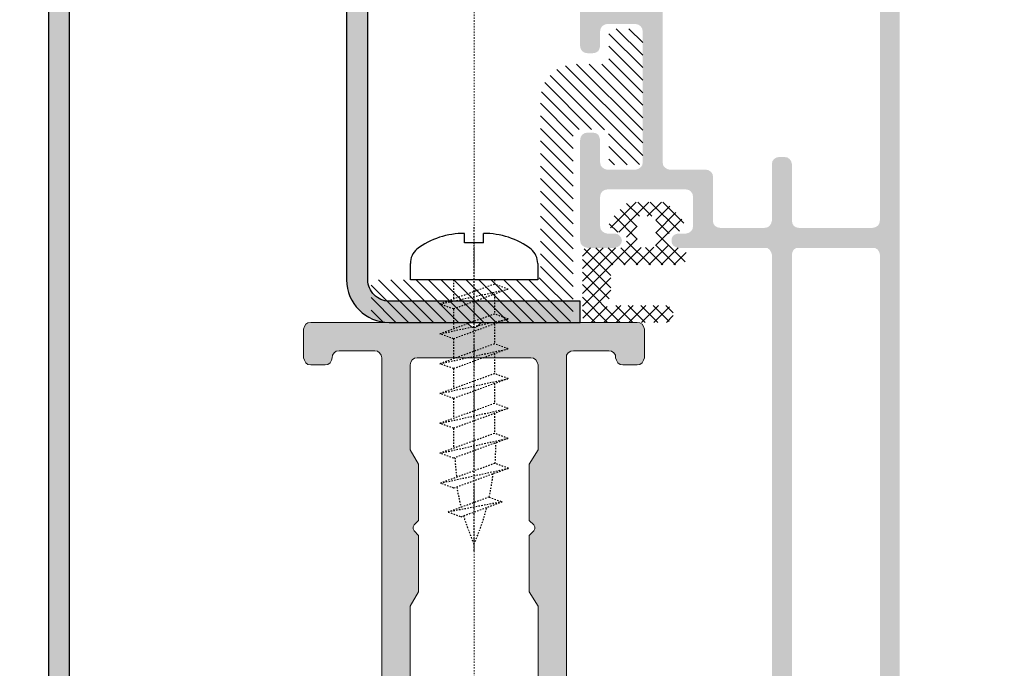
# Model space of a CAD drawing. Header units: millimetres. Extents: x -226731 to 126254, y -16359 to 60195.
# Tile 182 of 256: x -154154 to -154085, y 20892 to 20938. Entities that reach past the tile are written whole.
import ezdxf

# ---------------------------------------------------------------- set-up
doc = ezdxf.new("R2010")
doc.units = ezdxf.units.MM
doc.header["$LTSCALE"] = 0.1
doc.header["$MEASUREMENT"] = 0
doc.linetypes.add('CENTER', pattern=[2, 1.25, -0.25, 0.25, -0.25])
doc.linetypes.add('HIDDEN', pattern=[0.375, 0.25, -0.125])
for name, color, linetype, lineweight in [('01. Aluminium (Main Structure)', 6, 'Continuous', 5), ('0_CCE_ FF_SIDE WALL SPRINKLER', 6, 'Continuous', 0), ('2_Centerline', 1, 'CENTER', 15), ('3_Hatch', 8, 'Continuous', 0), ('SPRINKLER COVERAGE AREA', 1, 'Continuous', 9)]:
    doc.layers.add(name, color=color, linetype=linetype, lineweight=lineweight)
for name, color, linetype in [('CENTER LINE', 8, 'CENTER'), ('DRY WALL LINE', 1, 'Continuous'), ('FIRE FIGHTING SERVICES', 5, 'Continuous'), ('HARDWARES', 7, 'Continuous')]:
    doc.layers.add(name, color=color, linetype=linetype)
doc.layers.add('Glass in Section', color=7, linetype='Continuous', true_color=0x3affff)

# ---------------------------------------------------------------- blocks, each defined once
blk = doc.blocks.new('A$C23054C9A')
at = {"layer": '3_Hatch'}
h = blk.add_hatch(color=8, dxfattribs=at)
h.dxf.hatch_style = 1
h.paths.add_polyline_path([(10.36235835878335, 60.5273725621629), (10.36235835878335, 25.99274578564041), (10.32502586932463, 25.82786062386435), (10.21613944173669, 25.645346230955), (10.03258803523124, 25.53542278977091), (9.850073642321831, 25.51675654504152), (4.654635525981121, 25.51675654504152), (4.453454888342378, 25.53542278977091), (4.289606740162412, 25.645346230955), (4.197312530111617, 25.82786062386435), (4.16101705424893, 25.99274578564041), (4.16101705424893, 60.5273725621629), (4.197312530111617, 60.71092396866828), (4.289606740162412, 60.87477211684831), (4.453454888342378, 60.98469555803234), (4.654635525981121, 61.02202804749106), (9.850073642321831, 61.02202804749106), (10.03258803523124, 60.98469555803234), (10.21613944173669, 60.87477211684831), (10.32502586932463, 60.71092396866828)], flags=16)
h.paths.add_polyline_path([(4.16101705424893, 5.890237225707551), (4.106055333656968, 6.091417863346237), (3.996131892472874, 6.256303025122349), (3.84991297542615, 6.366226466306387), (3.648732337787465, 6.402521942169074), (3.246371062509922, 6.402521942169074), (3.063856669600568, 6.366226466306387), (2.898971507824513, 6.256303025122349), (2.789048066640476, 6.091417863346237), (2.752752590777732, 5.890237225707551), (2.752752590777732, 1.902919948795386), (2.69779087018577, 1.701739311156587), (2.587867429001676, 1.536854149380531), (2.441648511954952, 1.426930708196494), (2.240467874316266, 1.408264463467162), (-4.454491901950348, 1.408264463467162), (-4.637006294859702, 1.426930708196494), (-4.801891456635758, 1.536854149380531), (-4.911814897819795, 1.701739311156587), (-4.948110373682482, 1.902919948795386), (-4.948110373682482, 19.49896664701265), (-4.911814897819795, 19.70014728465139), (-4.801891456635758, 19.84636620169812), (-4.637006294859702, 19.95628964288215), (-4.454491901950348, 20.01125136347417), (-1.893068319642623, 20.01125136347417), (-1.710553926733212, 20.04754683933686), (-1.545668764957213, 20.15747028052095), (-1.435745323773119, 20.32235544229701), (-1.399449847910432, 20.50486983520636), (-1.399449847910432, 23.59620736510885), (-1.380783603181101, 23.7973880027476), (-1.271897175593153, 23.96227316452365), (-1.088345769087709, 24.07219660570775), (-0.88716513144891, 24.10849208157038), (2.240467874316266, 24.10849208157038), (2.441648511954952, 24.07219660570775), (2.587867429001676, 23.96227316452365), (2.69779087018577, 23.7973880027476), (2.752752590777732, 23.59620736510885), (2.752752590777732, 19.60889008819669), (2.789048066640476, 19.40770945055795), (2.898971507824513, 19.26149053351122), (3.063856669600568, 19.15156709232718), (3.246371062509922, 19.11527161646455), (3.648732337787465, 19.11527161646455), (3.84991297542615, 19.15156709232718), (3.996131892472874, 19.26149053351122), (4.106055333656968, 19.40770945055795), (4.16101705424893, 19.60889008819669), (4.16101705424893, 23.59620736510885), (4.197312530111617, 23.7973880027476), (4.289606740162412, 23.96227316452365), (4.453454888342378, 24.07219660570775), (4.654635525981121, 24.10849208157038), (9.850073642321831, 24.10849208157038), (10.03258803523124, 24.07219660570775), (10.21613944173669, 23.96227316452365), (10.32502586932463, 23.7973880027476), (10.36235835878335, 23.59620736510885), (10.36235835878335, 1.902919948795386), (10.32502586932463, 1.701739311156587), (10.21613944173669, 1.536854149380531), (10.03258803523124, 1.426930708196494), (9.850073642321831, 1.408264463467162), (4.654635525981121, 1.408264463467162), (4.453454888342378, 1.426930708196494), (4.289606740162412, 1.536854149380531), (4.197312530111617, 1.701739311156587), (4.16101705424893, 1.902919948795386)], flags=16)
h.paths.add_polyline_path([(-6.045270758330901, 4.536934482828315), (-6.35637483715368, 4.225830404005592), (-6.35637483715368, 1.902919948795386), (-6.3937073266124, 1.701739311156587), (-6.502593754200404, 1.536854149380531), (-6.667478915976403, 1.426930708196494), (-6.868659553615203, 1.408264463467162), (-9.246531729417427, 1.408264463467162), (-9.447712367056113, 1.426930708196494), (-9.593931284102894, 1.536854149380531), (-9.70385472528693, 1.701739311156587), (-9.75881644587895, 1.902919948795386), (-9.75881644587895, 2.506461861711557), (-9.795111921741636, 2.688976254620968), (-9.905035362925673, 2.853861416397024), (-10.06992052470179, 2.963784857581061), (-10.25243491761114, 3.000080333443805), (-10.45361555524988, 2.963784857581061), (-10.61850071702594, 2.853861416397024), (-10.72842415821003, 2.688976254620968), (-10.76471963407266, 2.506461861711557), (-10.76471963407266, 0.493618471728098), (-10.72842415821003, 0.3111040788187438), (-10.61850071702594, 0.1462189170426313), (-10.45361555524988, 0.03629547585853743), (-10.25243491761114, -4.035882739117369e-12), (10.25243491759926, -4.035882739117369e-12), (10.453615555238, -0.05496172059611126), (10.59983447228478, -0.1648851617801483), (10.70975791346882, -0.3111040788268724), (10.76471963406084, -0.512284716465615), (10.76471963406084, -1.518187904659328), (10.80101510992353, -1.700702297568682), (10.89227230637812, -1.865587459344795), (11.05715746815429, -1.975510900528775), (11.25833810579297, -1.99314013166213), (11.44085249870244, -1.975510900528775), (11.6057376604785, -1.865587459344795), (11.71566110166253, -1.700702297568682), (11.75195657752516, -1.518187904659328), (11.75195657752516, 61.91800779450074), (11.71566110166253, 62.11918843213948), (11.6057376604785, 62.28407359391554), (11.44085249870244, 62.39296002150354), (11.25833810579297, 62.41162626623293), (-1.746849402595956, 62.41162626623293), (-1.948030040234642, 62.39296002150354), (-2.094248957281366, 62.28407359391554), (-2.20417239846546, 62.11918843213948), (-2.259134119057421, 61.91800779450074), (-2.259134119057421, 61.5156465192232), (-2.20417239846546, 61.3507613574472), (-2.094248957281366, 61.16824696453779), (-1.948030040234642, 61.05832352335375), (-1.746849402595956, 61.02202804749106), (2.240467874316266, 61.02202804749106), (2.441648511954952, 60.98469555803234), (2.587867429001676, 60.87477211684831), (2.69779087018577, 60.71092396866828), (2.752752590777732, 60.5273725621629), (2.752752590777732, 25.99274578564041), (2.69779087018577, 25.82786062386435), (2.587867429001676, 25.645346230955), (2.441648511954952, 25.53542278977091), (2.240467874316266, 25.51675654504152), (-3.832283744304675, 25.51675654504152), (-3.997168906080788, 25.48046106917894), (-4.088426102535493, 25.42549934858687), (-4.179683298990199, 25.37053762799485), (-4.23464501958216, 25.29794667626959), (-4.289606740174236, 25.22431871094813), (-4.308272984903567, 25.13306151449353), (-4.325902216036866, 25.05943354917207), (-4.325902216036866, 24.96817635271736), (-4.308272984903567, 24.87691915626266), (-4.289606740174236, 24.78566195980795), (-4.23464501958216, 24.7120339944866), (-4.179683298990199, 24.63944304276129), (-4.088426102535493, 24.58448132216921), (-3.997168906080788, 24.54818584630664), (-3.88724546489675, 24.51085335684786), (-3.302369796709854, 24.51085335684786), (-3.101189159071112, 24.4558916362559), (-2.953933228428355, 24.34700520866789), (-2.84504680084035, 24.19974927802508), (-2.807714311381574, 23.99856864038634), (-2.807714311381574, 21.9141713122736), (-2.84504680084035, 21.71299067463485), (-2.953933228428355, 21.5481055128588), (-3.101189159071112, 21.43818207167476), (-3.302369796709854, 21.40188659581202), (-8.86283669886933, 21.40188659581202), (-9.045351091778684, 21.43818207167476), (-9.21023625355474, 21.5481055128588), (-9.320159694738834, 21.71299067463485), (-9.356455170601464, 21.9141713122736), (-9.356455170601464, 23.99856864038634), (-9.320159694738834, 24.19974927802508), (-9.21023625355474, 24.34700520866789), (-9.045351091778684, 24.4558916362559), (-8.86283669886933, 24.51085335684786), (-8.331885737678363, 24.51085335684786), (-8.130705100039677, 24.54818584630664), (-7.984486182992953, 24.65707227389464), (-7.874562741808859, 24.80432820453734), (-7.819601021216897, 25.00550884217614), (-7.874562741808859, 25.20668947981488), (-7.984486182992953, 25.35290839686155), (-8.130705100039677, 25.46283183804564), (-8.331885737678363, 25.51675654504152), (-10.25243491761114, 25.51675654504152), (-10.45361555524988, 25.46283183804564), (-10.61850071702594, 25.35290839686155), (-10.72842415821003, 25.20668947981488), (-10.76471963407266, 25.00550884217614), (-10.76471963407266, 17.9081877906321), (-10.72842415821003, 17.70700715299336), (-10.61850071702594, 17.54212199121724), (-10.45361555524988, 17.43219855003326), (-10.25243491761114, 17.39590307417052), (-9.868739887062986, 17.39590307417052), (-9.667559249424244, 17.43219855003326), (-9.48504485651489, 17.54212199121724), (-9.41141689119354, 17.70700715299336), (-9.356455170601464, 17.9081877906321), (-9.356455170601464, 19.49896664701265), (-9.320159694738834, 19.70014728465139), (-9.21023625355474, 19.84636620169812), (-9.045351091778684, 19.95628964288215), (-8.86283669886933, 20.01125136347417), (-6.868659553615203, 20.01125136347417), (-6.667478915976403, 19.95628964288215), (-6.502593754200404, 19.84636620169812), (-6.3937073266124, 19.70014728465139), (-6.35637483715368, 19.49896664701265), (-6.35637483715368, 10.24362030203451), (-6.3937073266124, 10.06110590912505), (-6.502593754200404, 9.896220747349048), (-6.667478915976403, 9.786297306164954), (-6.868659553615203, 9.731335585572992), (-8.86283669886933, 9.731335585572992), (-9.045351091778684, 9.786297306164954), (-9.21023625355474, 9.896220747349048), (-9.320159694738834, 10.06110590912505), (-9.356455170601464, 10.24362030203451), (-9.356455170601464, 11.30448521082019), (-9.41141689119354, 11.4869996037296), (-9.48504485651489, 11.65188476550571), (-9.667559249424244, 11.76180820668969), (-9.868739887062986, 11.79810368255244), (-10.25243491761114, 11.79810368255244), (-10.45361555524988, 11.76180820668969), (-10.61850071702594, 11.65188476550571), (-10.72842415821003, 11.4869996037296), (-10.76471963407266, 11.30448521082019), (-10.76471963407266, 6.987397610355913), (-10.74709040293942, 6.859844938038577), (-10.70975791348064, 6.768587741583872), (-10.65479619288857, 6.694959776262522), (-10.59983447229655, 6.639998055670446), (-10.54590976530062, 6.585036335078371), (-10.47228179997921, 6.548740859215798), (-10.39865383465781, 6.512445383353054), (-10.32606288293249, 6.493779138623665), (-10.25243491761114, 6.493779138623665), (-10.16117772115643, 6.493779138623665), (-10.08858676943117, 6.530074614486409), (-10.01495880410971, 6.567407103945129), (-9.941330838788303, 6.603702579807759), (-9.887406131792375, 6.676293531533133), (-9.8324444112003, 6.74992149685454), (-9.75881644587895, 6.987397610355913), (-9.75881644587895, 7.590939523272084), (-9.70385472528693, 7.792120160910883), (-9.593931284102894, 7.957005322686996), (-9.447712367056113, 8.066928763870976), (-9.246531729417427, 8.085595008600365), (-6.868659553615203, 8.085595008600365), (-6.667478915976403, 8.066928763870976), (-6.502593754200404, 7.957005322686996), (-6.3937073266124, 7.792120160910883), (-6.35637483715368, 7.590939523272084), (-6.35637483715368, 5.268029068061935), (-6.045270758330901, 4.956924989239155), (-5.954013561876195, 4.829372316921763), (-5.954013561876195, 4.664487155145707)])
blk = doc.blocks.new('A$C768C5112')
at = {"layer": '3_Hatch'}
h = blk.add_hatch(color=8, dxfattribs=at)
h.dxf.hatch_style = 1
h.paths.add_polyline_path([(-4.223506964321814, -41.98522546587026), (-3.912497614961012, -41.67421611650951), (-3.912497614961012, -37.70677351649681), (-4.498231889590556, -36.68251605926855), (-4.498231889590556, -2.487038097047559), (-4.461947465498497, -2.304579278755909), (-4.352057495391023, -2.139744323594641), (-4.205883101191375, -2.029854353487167), (-4.004763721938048, -1.993569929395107), (4.004763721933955, -1.993569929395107), (4.188259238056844, -2.029854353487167), (4.35205749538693, -2.139744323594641), (4.461947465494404, -2.304579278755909), (4.516892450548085, -2.487038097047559), (4.516892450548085, -36.68251605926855), (3.894873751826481, -37.70677351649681), (3.894873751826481, -41.67421611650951), (4.205883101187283, -41.98522546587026), (4.297112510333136, -42.13139986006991), (4.297112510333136, -42.27757425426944), (4.205883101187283, -42.42374864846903), (3.894873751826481, -42.71713413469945), (3.894873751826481, -46.6845767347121), (4.516892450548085, -47.70883419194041), (4.516892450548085, -53.70716784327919), (4.461947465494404, -53.8896266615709), (4.35205749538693, -54.05446161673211), (4.188259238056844, -54.16435158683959), (4.004763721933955, -54.2006360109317), (-4.004763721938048, -54.2006360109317), (-4.205883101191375, -54.16435158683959), (-4.352057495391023, -54.05446161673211), (-4.461947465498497, -53.8896266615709), (-4.498231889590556, -53.70716784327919), (-4.498231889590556, -47.70883419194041), (-3.912497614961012, -46.6845767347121), (-3.912497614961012, -42.71713413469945), (-4.223506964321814, -42.42374864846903), (-4.278451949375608, -42.27757425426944), (-4.278451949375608, -42.13139986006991)], flags=16)
h.paths.add_polyline_path([(10.03938179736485, -54.01714049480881), (9.984436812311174, -54.2006360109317), (9.965776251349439, -54.38309482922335), (9.856922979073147, -54.54792978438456), (9.692088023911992, -54.65781975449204), (9.509629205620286, -54.69410417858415), (7.003930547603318, -54.69410417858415), (6.821471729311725, -54.65781975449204), (6.637976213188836, -54.54792978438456), (6.528086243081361, -54.38309482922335), (6.510462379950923, -54.2006360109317), (6.510462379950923, -2.487038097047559), (6.528086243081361, -2.304579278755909), (6.637976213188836, -2.139744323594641), (6.821471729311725, -2.029854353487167), (7.003930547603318, -1.993569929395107), (11.88677733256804, -1.993569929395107), (12.17912612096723, -1.682560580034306), (12.32530051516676, -1.591331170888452), (12.47147490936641, -1.591331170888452), (12.59898874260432, -1.682560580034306), (12.92865865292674, -1.993569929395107), (27.50255676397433, -1.993569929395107), (27.68605228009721, -2.029854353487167), (27.86851109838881, -2.139744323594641), (27.95974050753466, -2.304579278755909), (27.99602493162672, -2.487038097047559), (27.99602493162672, -6.985269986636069), (27.95974050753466, -7.186389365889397), (27.86851109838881, -7.351224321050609), (27.68605228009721, -7.461114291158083), (27.50255676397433, -7.497398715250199), (18.81710233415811, -7.497398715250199), (18.61598295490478, -7.533683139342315), (18.45114799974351, -7.64357310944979), (18.34125802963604, -7.808408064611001), (18.30497360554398, -8.009527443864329), (18.30497360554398, -13.47707180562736), (18.34125802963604, -13.67819118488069), (18.45114799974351, -13.86065000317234), (18.61598295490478, -13.95291611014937), (18.81710233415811, -13.98920053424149), (21.79760859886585, -13.98920053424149), (21.99872797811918, -13.95291611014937), (22.16356293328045, -13.86065000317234), (22.27241620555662, -13.67819118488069), (22.29107676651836, -13.47707180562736), (22.29107676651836, -13.00122750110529), (22.27241620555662, -12.80010812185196), (22.16356293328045, -12.65393372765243), (21.99872797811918, -12.5440437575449), (21.79760859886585, -12.49013547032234), (20.80963556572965, -12.49013547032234), (20.60851618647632, -12.4528143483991), (20.46234179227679, -12.34292437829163), (20.35245182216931, -12.19674998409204), (20.29750683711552, -11.99563060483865), (20.29750683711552, -10.00309737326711), (20.35245182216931, -9.801977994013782), (20.46234179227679, -9.655803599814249), (20.60851618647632, -9.545913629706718), (20.80963556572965, -9.49096864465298), (23.64396743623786, -9.49096864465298), (23.93735292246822, -9.179959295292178), (24.08352731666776, -9.106353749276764), (24.2297017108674, -9.106353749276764), (24.35721554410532, -9.179959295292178), (24.68688545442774, -9.49096864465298), (27.50255676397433, -9.49096864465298), (27.68605228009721, -9.545913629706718), (27.86851109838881, -9.655803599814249), (27.95974050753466, -9.801977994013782), (27.99602493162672, -10.00309737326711), (27.99602493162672, -11.99563060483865), (27.95974050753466, -12.19674998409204), (27.86851109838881, -12.34292437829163), (27.68605228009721, -12.4528143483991), (27.50255676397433, -12.49013547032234), (26.51562042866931, -12.49013547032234), (26.31450104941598, -12.5440437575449), (26.16832665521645, -12.65393372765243), (26.05843668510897, -12.80010812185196), (26.00349170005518, -13.00122750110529), (26.00349170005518, -13.47707180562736), (26.05843668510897, -13.67819118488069), (26.16832665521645, -13.86065000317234), (26.31450104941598, -13.95291611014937), (26.51562042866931, -13.98920053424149), (29.51375055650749, -13.98920053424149), (29.69724607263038, -13.95291611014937), (29.86208102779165, -13.86065000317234), (29.97093430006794, -13.67819118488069), (29.98959486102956, -13.47707180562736), (29.97093430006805, 81.00442663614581), (29.86208102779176, 81.1879221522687), (29.77966355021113, 81.24286713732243), (29.69724607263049, 81.29781212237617), (29.60549831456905, 81.3066240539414), (29.5137505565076, 81.31543598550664), (-29.51375055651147, 81.31543598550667), (-29.7148699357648, 81.2978121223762), (-29.86104432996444, 81.18792215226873), (-29.97093430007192, 81.00442663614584), (-30.00721872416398, 80.84062837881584), (-30.00721872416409, -13.47707180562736), (-29.97093430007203, -13.67819118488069), (-29.86104432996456, -13.86065000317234), (-29.71486993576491, -13.95291611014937), (-29.51375055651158, -13.98920053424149), (-26.4959231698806, -13.98920053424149), (-26.31346435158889, -13.95291611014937), (-26.14862939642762, -13.86065000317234), (-26.03873942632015, -13.67819118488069), (-26.00245500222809, -13.47707180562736), (-26.00245500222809, -13.00122750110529), (-26.03873942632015, -12.80010812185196), (-26.14862939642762, -12.65393372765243), (-26.31346435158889, -12.5440437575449), (-26.4959231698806, -12.49013547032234), (-27.52018062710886, -12.49013547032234), (-27.68501558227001, -12.4528143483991), (-27.86747440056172, -12.34292437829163), (-27.97736437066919, -12.19674998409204), (-28.01364879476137, -11.99563060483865), (-28.01364879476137, -10.00309737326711), (-27.97736437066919, -9.801977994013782), (-27.86747440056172, -9.655803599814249), (-27.68501558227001, -9.545913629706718), (-27.52018062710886, -9.49096864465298), (-24.68584875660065, -9.49096864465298), (-24.37483940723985, -9.179959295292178), (-24.24732557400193, -9.106353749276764), (-24.06383005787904, -9.106353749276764), (-23.93631622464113, -9.179959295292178), (-23.62530687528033, -9.49096864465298), (-20.80963556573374, -9.49096864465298), (-20.60851618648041, -9.545913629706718), (-20.44368123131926, -9.655803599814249), (-20.33379126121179, -9.801977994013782), (-20.29750683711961, -10.00309737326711), (-20.29750683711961, -11.99563060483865), (-20.33379126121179, -12.19674998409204), (-20.44368123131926, -12.34292437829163), (-20.60851618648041, -12.4528143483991), (-20.80963556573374, -12.49013547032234), (-21.81523246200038, -12.49013547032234), (-22.01635184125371, -12.5440437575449), (-22.16252623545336, -12.65393372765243), (-22.27241620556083, -12.80010812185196), (-22.30870062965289, -13.00122750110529), (-22.30870062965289, -13.47707180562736), (-22.27241620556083, -13.67819118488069), (-22.16252623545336, -13.86065000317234), (-22.01635184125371, -13.95291611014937), (-21.81523246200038, -13.98920053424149), (-18.79740507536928, -13.98920053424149), (-18.61494625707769, -13.95291611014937), (-18.45011130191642, -13.86065000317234), (-18.34125802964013, -13.67819118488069), (-18.30393690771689, -13.47707180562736), (-18.30393690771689, -8.009527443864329), (-18.34125802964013, -7.808408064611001), (-18.45011130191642, -7.64357310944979), (-18.61494625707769, -7.533683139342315), (-18.79740507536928, -7.497398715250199), (-27.52018062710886, -7.497398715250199), (-27.68501558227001, -7.461114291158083), (-27.86747440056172, -7.351224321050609), (-27.97736437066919, -7.186389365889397), (-28.01364879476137, -6.985269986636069), (-28.01364879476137, -2.487038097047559), (-27.97736437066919, -2.304579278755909), (-27.86747440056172, -2.139744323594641), (-27.68501558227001, -2.029854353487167), (-27.52018062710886, -1.993569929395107), (-12.92762195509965, -1.993569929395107), (-12.61764930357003, -1.682560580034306), (-12.48909877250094, -1.591331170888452), (-12.3429243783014, -1.591331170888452), (-12.17808942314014, -1.682560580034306), (-11.86708007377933, -1.993569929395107), (-7.002893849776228, -1.993569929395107), (-6.801774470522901, -2.029854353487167), (-6.655600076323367, -2.139744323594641), (-6.545710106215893, -2.304579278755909), (-6.509425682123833, -2.487038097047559), (-6.509425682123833, -54.2006360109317), (-6.545710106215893, -54.38309482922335), (-6.655600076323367, -54.54792978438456), (-6.801774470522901, -54.65781975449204), (-7.002893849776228, -54.69410417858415), (-9.508592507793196, -54.69410417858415), (-9.709711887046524, -54.65781975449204), (-9.855886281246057, -54.54792978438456), (-9.965776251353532, -54.38309482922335), (-10.0020606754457, -54.2006360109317), (-10.03834509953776, -54.01714049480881), (-10.14823506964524, -53.83468167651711), (-10.31307002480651, -53.72479170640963), (-10.4955288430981, -53.70716784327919), (-11.50216243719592, -53.70716784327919), (-11.70328181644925, -53.72479170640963), (-11.8494562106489, -53.83468167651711), (-11.95934618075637, -54.01714049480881), (-12.01325446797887, -54.2006360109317), (-12.01325446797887, -56.21182980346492), (-11.95934618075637, -56.39532531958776), (-11.8494562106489, -56.55912357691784), (-11.70328181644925, -56.66901354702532), (-11.50216243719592, -56.68767410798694), (-0.5297525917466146, -56.68767410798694), (-0.201119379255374, -56.39532531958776), (-0.07256884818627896, -56.3217197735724), (0.07360554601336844, -56.3217197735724), (0.2197799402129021, -56.39532531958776), (0.5121287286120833, -56.68767410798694), (11.50216243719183, -56.68767410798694), (11.68565795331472, -56.66901354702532), (11.8494562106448, -56.55912357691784), (11.95934618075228, -56.39532531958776), (12.01429116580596, -56.21182980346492), (12.01429116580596, -54.2006360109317), (11.95934618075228, -54.01714049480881), (11.8494562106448, -53.83468167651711), (11.68565795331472, -53.72479170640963), (11.50216243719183, -53.70716784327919), (10.4965655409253, -53.70716784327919), (10.29544616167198, -53.72479170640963), (10.14927176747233, -53.83468167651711)])
h.paths.add_polyline_path([(27.99602493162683, 77.82280099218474), (27.95974050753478, 78.0062965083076), (27.86851109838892, 78.1887553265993), (27.68605228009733, 78.29864529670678), (27.50255676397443, 78.33492972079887), (-27.52018062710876, 78.3349297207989), (-27.6850155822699, 78.29864529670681), (-27.8674744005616, 78.18875532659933), (-27.97736437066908, 78.00629650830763), (-28.01364879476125, 77.82280099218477), (-28.01364879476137, 0.5121287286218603), (-27.97736437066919, 0.3110093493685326), (-27.86747440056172, 0.1648349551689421), (-27.68501558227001, 0.05494498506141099), (-27.52018062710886, 7.73070496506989e-12), (27.50255676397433, 7.73070496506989e-12), (27.68605228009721, 0.05494498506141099), (27.86851109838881, 0.1648349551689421), (27.95974050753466, 0.3110093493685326), (27.99602493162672, 0.5121287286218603)], flags=16)
at = {"layer": '01. Aluminium (Main Structure)', "color": 8, "linetype": 'ByBlock'}
for p, q in [((-6.509425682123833, -2.487038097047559), (-6.509425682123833, -54.2006360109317)), ((-4.498231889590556, -36.68251605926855), (-4.498231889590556, -2.487038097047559)), ((4.516892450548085, -2.487038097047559), (4.516892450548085, -36.68251605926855)), ((6.510462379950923, -54.2006360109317), (6.510462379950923, -2.487038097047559)), ((-3.912497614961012, -37.70677351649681), (-4.498231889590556, -36.68251605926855)), ((4.516892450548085, -36.68251605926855), (3.894873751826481, -37.70677351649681)), ((-3.912497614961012, -41.67421611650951), (-3.912497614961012, -37.70677351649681)), ((3.894873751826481, -37.70677351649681), (3.894873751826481, -41.67421611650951)), ((-4.278451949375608, -42.13139986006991), (-4.223506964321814, -41.98522546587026)), ((-4.278451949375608, -42.27757425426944), (-4.278451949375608, -42.13139986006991)), ((-4.223506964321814, -42.42374864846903), (-4.278451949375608, -42.27757425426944)), ((-4.223506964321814, -41.98522546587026), (-3.912497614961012, -41.67421611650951)), ((3.894873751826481, -41.67421611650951), (4.205883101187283, -41.98522546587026)), ((4.205883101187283, -41.98522546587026), (4.297112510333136, -42.13139986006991)), ((4.297112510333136, -42.27757425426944), (4.205883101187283, -42.42374864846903)), ((4.297112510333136, -42.13139986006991), (4.297112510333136, -42.27757425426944)), ((-3.912497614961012, -42.71713413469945), (-4.223506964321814, -42.42374864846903)), ((-3.912497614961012, -46.6845767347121), (-3.912497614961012, -42.71713413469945)), ((4.205883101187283, -42.42374864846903), (3.894873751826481, -42.71713413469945)), ((3.894873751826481, -42.71713413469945), (3.894873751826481, -46.6845767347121)), ((-4.498231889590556, -47.70883419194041), (-3.912497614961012, -46.6845767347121)), ((3.894873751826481, -46.6845767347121), (4.516892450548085, -47.70883419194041)), ((-4.498231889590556, -53.70716784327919), (-4.498231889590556, -47.70883419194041)), ((4.516892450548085, -47.70883419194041), (4.516892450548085, -53.70716784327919)), ((-12.01325446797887, -54.2006360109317), (-11.95934618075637, -54.01714049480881)), ((-11.95934618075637, -54.01714049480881), (-11.8494562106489, -53.83468167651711)), ((-11.8494562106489, -53.83468167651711), (-11.70328181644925, -53.72479170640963)), ((-11.70328181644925, -53.72479170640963), (-11.50216243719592, -53.70716784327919)), ((-11.50216243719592, -53.70716784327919), (-10.4955288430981, -53.70716784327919)), ((-10.4955288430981, -53.70716784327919), (-10.31307002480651, -53.72479170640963)), ((-10.31307002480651, -53.72479170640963), (-10.14823506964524, -53.83468167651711)), ((-10.14823506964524, -53.83468167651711), (-10.03834509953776, -54.01714049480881)), ((-10.03834509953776, -54.01714049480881), (-10.0020606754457, -54.2006360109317)), ((-4.461947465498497, -53.8896266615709), (-4.498231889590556, -53.70716784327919)), ((-4.352057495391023, -54.05446161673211), (-4.461947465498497, -53.8896266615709)), ((-4.205883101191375, -54.16435158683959), (-4.352057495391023, -54.05446161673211)), ((4.35205749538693, -54.05446161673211), (4.188259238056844, -54.16435158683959)), ((4.461947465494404, -53.8896266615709), (4.35205749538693, -54.05446161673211)), ((4.516892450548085, -53.70716784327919), (4.461947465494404, -53.8896266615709)), ((9.984436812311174, -54.2006360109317), (10.03938179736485, -54.01714049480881)), ((10.03938179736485, -54.01714049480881), (10.14927176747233, -53.83468167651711)), ((10.14927176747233, -53.83468167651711), (10.29544616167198, -53.72479170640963)), ((10.29544616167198, -53.72479170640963), (10.4965655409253, -53.70716784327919)), ((10.4965655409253, -53.70716784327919), (11.50216243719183, -53.70716784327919)), ((11.50216243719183, -53.70716784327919), (11.68565795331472, -53.72479170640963)), ((11.68565795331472, -53.72479170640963), (11.8494562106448, -53.83468167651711)), ((11.8494562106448, -53.83468167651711), (11.95934618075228, -54.01714049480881)), ((11.95934618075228, -54.01714049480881), (12.01429116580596, -54.2006360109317)), ((-12.01325446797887, -56.21182980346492), (-12.01325446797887, -54.2006360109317)), ((-9.965776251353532, -54.38309482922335), (-10.0020606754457, -54.2006360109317)), ((-9.855886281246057, -54.54792978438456), (-9.965776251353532, -54.38309482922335)), ((-9.709711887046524, -54.65781975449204), (-9.855886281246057, -54.54792978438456)), ((-9.508592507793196, -54.69410417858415), (-9.709711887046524, -54.65781975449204)), ((-7.002893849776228, -54.69410417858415), (-9.508592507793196, -54.69410417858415)), ((-6.801774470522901, -54.65781975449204), (-7.002893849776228, -54.69410417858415)), ((-6.655600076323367, -54.54792978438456), (-6.801774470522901, -54.65781975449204)), ((-6.545710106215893, -54.38309482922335), (-6.655600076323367, -54.54792978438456)), ((-6.509425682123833, -54.2006360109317), (-6.545710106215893, -54.38309482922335)), ((-4.004763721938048, -54.2006360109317), (-4.205883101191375, -54.16435158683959)), ((4.004763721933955, -54.2006360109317), (-4.004763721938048, -54.2006360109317)), ((4.188259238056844, -54.16435158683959), (4.004763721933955, -54.2006360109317)), ((6.528086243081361, -54.38309482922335), (6.510462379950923, -54.2006360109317)), ((6.637976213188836, -54.54792978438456), (6.528086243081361, -54.38309482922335)), ((6.821471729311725, -54.65781975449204), (6.637976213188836, -54.54792978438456)), ((7.003930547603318, -54.69410417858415), (6.821471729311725, -54.65781975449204)), ((9.509629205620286, -54.69410417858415), (7.003930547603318, -54.69410417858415)), ((9.692088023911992, -54.65781975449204), (9.509629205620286, -54.69410417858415)), ((9.856922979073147, -54.54792978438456), (9.692088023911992, -54.65781975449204)), ((9.965776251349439, -54.38309482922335), (9.856922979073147, -54.54792978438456)), ((9.984436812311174, -54.2006360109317), (9.965776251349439, -54.38309482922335)), ((12.01429116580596, -54.2006360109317), (12.01429116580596, -56.21182980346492)), ((-11.95934618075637, -56.39532531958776), (-12.01325446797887, -56.21182980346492)), ((12.01429116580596, -56.21182980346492), (11.95934618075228, -56.39532531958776)), ((-11.8494562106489, -56.55912357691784), (-11.95934618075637, -56.39532531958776)), ((-11.70328181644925, -56.66901354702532), (-11.8494562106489, -56.55912357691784)), ((-11.50216243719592, -56.68767410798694), (-11.70328181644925, -56.66901354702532)), ((-11.50216243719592, -56.68767410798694), (-0.5297525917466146, -56.68767410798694)), ((-0.5297525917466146, -56.68767410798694), (-0.201119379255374, -56.39532531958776)), ((-0.201119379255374, -56.39532531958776), (-0.07256884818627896, -56.3217197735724)), ((-0.07256884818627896, -56.3217197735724), (0.07360554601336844, -56.3217197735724)), ((0.07360554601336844, -56.3217197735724), (0.2197799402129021, -56.39532531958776)), ((0.2197799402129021, -56.39532531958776), (0.5121287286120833, -56.68767410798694)), ((0.5121287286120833, -56.68767410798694), (11.50216243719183, -56.68767410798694)), ((11.68565795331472, -56.66901354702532), (11.50216243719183, -56.68767410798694)), ((11.8494562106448, -56.55912357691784), (11.68565795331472, -56.66901354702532)), ((11.95934618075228, -56.39532531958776), (11.8494562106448, -56.55912357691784))]:
    blk.add_line(p, q, dxfattribs=at)
blk = doc.blocks.new('A$C096C0FB7')
at = {"layer": '3_Hatch'}
h = blk.add_hatch(dxfattribs=at)
h.set_pattern_fill('ANSI31', color=8, scale=5)
h.set_pattern_definition([(45, (-26191.75418318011, -15010.31870583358), (-0.4419417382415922, 0.4419417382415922), [])])
h.paths.add_polyline_path([(9.477403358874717, -15.45374932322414), (9.495029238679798, -15.59994044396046), (9.495029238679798, -17.31898213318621), (9.513691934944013, -17.46517325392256), (9.60493178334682, -17.57507579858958), (9.733497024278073, -17.66631564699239), (9.897314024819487, -17.70364103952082), (11.48882728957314, -17.70364103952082), (11.65368110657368, -17.66631564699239), (11.7812095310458, -17.57507579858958), (11.87244937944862, -17.46517325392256), (11.89111207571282, -17.31898213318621), (11.89111207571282, -8.486342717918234), (11.87244937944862, -8.339114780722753), (11.7812095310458, -8.211586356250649), (11.65368110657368, -8.120346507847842), (11.48882728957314, -8.101683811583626), (9.897314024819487, -8.101683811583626), (9.733497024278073, -8.120346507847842), (9.60493178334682, -8.211586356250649), (9.513691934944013, -8.339114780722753), (9.495029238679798, -8.486342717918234), (9.495029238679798, -10.20538440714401), (9.477403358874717, -10.35157552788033), (9.385126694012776, -10.49776664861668), (9.257598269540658, -10.57034380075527), (9.111407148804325, -10.6076691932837), (7.392365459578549, -10.6076691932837), (7.246174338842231, -10.57034380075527), (7.099983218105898, -10.49776664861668), (7.026369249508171, -10.35157552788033), (6.990080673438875, -10.20538440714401), (6.990080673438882, 2.614851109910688), (6.971417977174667, 2.761042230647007), (6.880178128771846, 2.889607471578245), (6.751612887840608, 2.980847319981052), (6.605421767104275, 2.999510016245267), (-6.873192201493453, 2.999510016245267), (-7.019383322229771, 2.980847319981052), (-7.146911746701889, 2.889607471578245), (-7.22052571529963, 2.761042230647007), (-7.256814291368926, 2.614851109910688), (-7.256814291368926, 0.4209474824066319), (-7.22052571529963, 0.2560936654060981), (-7.146911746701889, 0.1275284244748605), (-7.019383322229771, 0.03628857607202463), (-6.873192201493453, 2.700062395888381e-12), (4.301615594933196, 2.700062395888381e-12), (4.447806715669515, -0.01866269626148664), (4.575335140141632, -0.1099025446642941), (4.667611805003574, -0.237430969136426), (4.685237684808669, -0.4022847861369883), (4.685237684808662, -12.71033297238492), (4.703900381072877, -12.83889821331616), (4.721526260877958, -13.09499187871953), (4.77647753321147, -13.33242284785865), (4.850091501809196, -13.56985381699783), (4.941331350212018, -13.78965890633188), (5.05123389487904, -14.00946399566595), (5.197425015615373, -14.19194369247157), (5.343616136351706, -14.39308608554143), (5.50846995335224, -14.55793990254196), (5.690949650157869, -14.70413102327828), (5.892092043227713, -14.8503221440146), (6.111897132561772, -14.96022468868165), (6.331702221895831, -15.05146453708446), (6.569133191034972, -15.12404168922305), (6.806564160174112, -15.17899296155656), (7.062657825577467, -15.19765565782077), (7.191223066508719, -15.19765565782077), (9.111407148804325, -15.19765565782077), (9.257598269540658, -15.23394423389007), (9.385126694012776, -15.3075582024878)])
blk = doc.blocks.new('*U432')
at = {"layer": 'CENTER LINE', "color": 8, "linetype": 'CENTER'}
blk.add_line((0, -19.12470507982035), (0, 3.774010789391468), dxfattribs=at)
at = {"layer": 'HARDWARES', "color": 8, "linetype": 'Continuous'}
for p, q in [((-0.6609298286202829, 2.613080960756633), (-0.6609298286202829, 3.274010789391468)), ((0.6609298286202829, 2.613080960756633), (0.6609298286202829, 3.274010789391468)), ((0.6609298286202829, 2.613080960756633), (-0.6609298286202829, 2.613080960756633)), ((-4.488571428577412, 0), (-4.488571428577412, 1.150185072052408)), ((4.488571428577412, 1.150184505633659), (4.488571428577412, 0)), ((4.488571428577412, 0), (-4.488571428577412, 0))]:
    blk.add_line(p, q, dxfattribs=at)
at = {"layer": 'HARDWARES', "color": 8}
for p, q in [((4.488571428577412, 0.817582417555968), (4.488571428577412, 0)), ((4.488571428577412, 0), (-4.488571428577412, 0))]:
    blk.add_line(p, q, dxfattribs=at)
at = {"layer": 'HARDWARES', "color": 8, "linetype": 'HIDDEN'}
for p, q in [((1.440000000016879, 0), (1.440000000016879, -0.3061200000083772)), ((1.440000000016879, -1.004879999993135), (1.440000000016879, -2.408519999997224)), ((-1.440000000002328, -2.053199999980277), (-1.440000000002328, -3.456749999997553)), ((1.440000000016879, -3.107279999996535), (1.440000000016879, -4.510920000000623)), ((-1.440000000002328, -4.155599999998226), (-1.440000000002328, -5.559150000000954)), ((1.440000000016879, -5.209680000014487), (1.440000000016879, -6.613320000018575)), ((-1.440000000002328, -6.258000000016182), (-1.440000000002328, -7.661550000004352)), ((1.440000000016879, -7.312080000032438), (1.440000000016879, -8.715720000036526)), ((-1.440000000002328, -8.360400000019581), (-1.440000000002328, -9.763950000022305)), ((1.440000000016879, -9.414480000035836), (1.440000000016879, -10.81812000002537)), ((-1.440000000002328, -10.46280000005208), (-1.440000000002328, -11.8663500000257)), ((1.076159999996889, -15.31407514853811), (-1.811639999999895, -16.36515514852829)), ((1.986480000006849, -15.64551514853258), (-1.811639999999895, -16.36515514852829)), ((-0.9011999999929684, -16.69647514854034), (1.986480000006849, -15.64551514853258)), ((1.076159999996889, -15.31407514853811), (1.986480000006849, -15.64551514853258)), ((-1.811639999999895, -16.36515514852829), (-0.9011999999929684, -16.69647514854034))]:
    blk.add_line(p, q, dxfattribs=at)
for points in [[(-1.440000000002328, 1.45519e-11), (-1.440000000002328, -1.354349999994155)], [(2.400000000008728, -0.655559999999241), (1.440000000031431, -0.3061199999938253), (-2.399999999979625, -1.703759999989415), (2.400000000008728, -0.655559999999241), (-1.440000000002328, -2.053200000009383), (-2.399999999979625, -1.703759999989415)], [(2.400000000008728, -2.757960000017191), (1.440000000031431, -2.408519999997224), (-2.399999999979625, -3.806160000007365), (2.400000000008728, -2.757960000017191), (-1.440000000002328, -4.155599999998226), (-2.399999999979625, -3.806160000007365)], [(2.400000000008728, -4.860360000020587), (1.440000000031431, -4.510920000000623), (-2.399999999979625, -5.908560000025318), (2.400000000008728, -4.860360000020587), (-1.440000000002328, -6.258000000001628), (-2.399999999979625, -5.908560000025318)], [(2.400000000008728, -6.962760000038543), (1.440000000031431, -6.613320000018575), (-2.399999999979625, -8.010960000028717), (2.400000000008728, -6.962760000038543), (-1.440000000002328, -8.360400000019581), (-2.399999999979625, -8.010960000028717)], [(2.400000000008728, -9.06516000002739), (1.440000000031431, -8.715720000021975), (-2.399999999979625, -10.11336000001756), (2.400000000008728, -9.06516000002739), (-1.440000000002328, -10.46280000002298), (-2.399999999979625, -10.11336000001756)], [(2.400000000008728, -11.17120999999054), (1.440000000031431, -10.82176999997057), (-2.399999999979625, -12.21940999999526), (2.400000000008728, -11.17120999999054), (-1.440000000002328, -12.56885000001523), (-2.399999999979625, -12.21940999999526)], [(2.428054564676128, -13.28330415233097), (1.468054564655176, -12.93386415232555), (-2.371945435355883, -14.33150415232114), (2.428054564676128, -13.28330415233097), (-1.411945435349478, -14.68094415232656), (-2.371945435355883, -14.33150415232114)]]:
    blk.add_lwpolyline(points, dxfattribs=at)
at = {"layer": 'HARDWARES', "color": 8, "linetype": 'Continuous'}
for centre, radius, start, end in [((-0.7055913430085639, -2.297439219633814), 5.571559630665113, 89.54071651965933, 126.6337815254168), ((0.7055912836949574, -2.297439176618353), 5.571559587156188, 53.36621261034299, 90.45928287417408), ((-3.117142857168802, 1.150185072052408), 1.37142857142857, 131.7376037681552, 180), ((3.117142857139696, 1.150184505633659), 1.37142857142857, 0, 48.2623911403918)]:
    blk.add_arc(centre, radius, start, end, dxfattribs=at)
at = {"layer": 'HARDWARES', "color": 8, "linetype": 'HIDDEN'}
for centre, radius, start, end in [((-15.26299043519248, -11.79904749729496), 16.79315957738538, 356.0960692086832, 1.058428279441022), ((15.43309956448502, -11.79904749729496), 16.79315957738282, 182.5080075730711, 187.2926171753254), ((-15.34804499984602, -11.81309849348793), 16.79315957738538, 347.9668111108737, 353.6815361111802), ((15.34804499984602, -11.81309849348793), 16.79315957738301, 189.5794861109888, 194.562172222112), ((15.34804499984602, -11.81309849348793), 16.79315957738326, 196.6931290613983, 203.9434805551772), ((-15.34804499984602, -11.81309849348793), 16.79315957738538, 336.0565194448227, 345.4243000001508)]:
    blk.add_arc(centre, radius, start, end, dxfattribs=at)
blk = doc.blocks.new('*U435')
at = {"layer": '3_Hatch'}
h = blk.add_hatch(color=8, dxfattribs=at)
h.dxf.hatch_style = 1
edge = h.paths.add_edge_path()
edge.add_line((28.50721872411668, 105.4719347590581), (28.50721872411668, 2.999999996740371))
edge.add_arc((27.00721872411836, 2.999999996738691), 1.49999999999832, 269.99999999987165, 360, ccw=False)
edge.add_line((27.00721872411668, 1.499999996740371), (10.48276726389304, 1.499999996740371))
edge.add_arc((10.48276726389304, 2.999999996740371), 1.5, 180, 270, ccw=False)
edge.add_line((8.982767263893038, 2.999999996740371), (8.982767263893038, 59.77346118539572))
edge.add_arc((5.982767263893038, 59.77346118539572), 3, 0, 90)
edge.add_line((5.982767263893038, 62.77346118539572), (-7.482767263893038, 62.77346118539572))
edge.add_line((-7.482767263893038, 62.77346118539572), (-7.482767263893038, 61.27346118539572))
edge.add_line((-7.482767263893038, 61.27346118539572), (5.982767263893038, 61.27346118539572))
edge.add_arc((5.982767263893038, 59.77346118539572), 1.5, 0, 90, ccw=False)
edge.add_line((7.482767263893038, 59.77346118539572), (7.482767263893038, 2.999999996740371))
edge.add_arc((10.48276726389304, 2.999999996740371), 3, 180, 270)
edge.add_line((10.48276726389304, -3.259629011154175e-09), (27.00721872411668, -3.259629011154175e-09))
edge.add_arc((27.00721872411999, 2.99999999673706), 2.999999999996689, 269.9999999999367, 360.0000000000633)
edge.add_line((30.00721872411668, 2.999999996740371), (30.00721872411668, 105.4719347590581))
edge.add_line((30.00721872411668, 105.4719347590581), (28.50721872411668, 105.4719347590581))
h = blk.add_hatch(dxfattribs=at)
h.set_pattern_fill('ANSI37', color=8, scale=5)
h.set_pattern_definition([(45, (-3600337.521175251, -1228450.962727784), (-0.4419417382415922, 0.4419417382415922), []), (135, (-3600337.521175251, -1228450.962727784), (-0.4419417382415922, -0.4419417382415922), [])])
edge = h.paths.add_edge_path(flags=16)
edge.add_line((-12.611846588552, 57.48166528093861), (-11.71182948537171, 57.48166528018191))
edge.add_arc((-11.71184658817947, 57.28166528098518), 0.1999999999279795, -3.335060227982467e-08, 89.99510047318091, ccw=False)
edge.add_line((-11.5118465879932, 57.28166528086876), (-11.51184658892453, 55.48847254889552))
edge.add_arc((-11.71184658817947, 55.48848926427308), 0.2000000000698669, 269.9999999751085, 359.9952113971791, ccw=False)
edge.add_line((-11.71184658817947, 55.28848926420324), (-12.61186431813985, 55.28848926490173))
edge.add_arc((-12.611846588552, 55.48848926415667), 0.2000000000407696, 179.9999999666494, 269.9949209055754, ccw=False)
edge.add_line((-12.81184658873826, 55.48848926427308), (-12.81184658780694, 57.28168272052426))
edge.add_arc((-12.611846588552, 57.28166528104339), 0.1999999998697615, 89.9999999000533, 179.9950039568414, ccw=False)
edge = h.paths.add_edge_path()
edge.add_line((-10.37104661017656, 57.51675181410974), (-8.01577461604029, 57.51675181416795))
edge.add_arc((-8.012120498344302, 57.90530651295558), 0.388571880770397, 269.4611843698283, 344.3452443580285)
edge.add_line((-7.637962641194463, 57.80045421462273), (-7.63796264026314, 62.2734611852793))
edge.add_arc((-8.13796264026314, 62.2734611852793), 0.5, 0, 90)
edge.add_line((-8.13796264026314, 62.7734611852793), (-13.59231818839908, 62.77346118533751))
edge.add_arc((-13.43212323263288, 62.17343952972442), 0.6210381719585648, 104.9482813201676, 255.0363781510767)
edge.add_line((-13.59247883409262, 61.5734607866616), (-9.734185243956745, 61.57345926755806))
edge.add_arc((-9.510029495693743, 61.39429408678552), 0.2869598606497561, -108.09004037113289, 141.3650469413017, ccw=False)
edge.add_arc((-9.4394834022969, 61.00105393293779), 0.1999999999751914, 142.9634765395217, 179.999999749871)
edge.add_line((-9.639483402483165, 61.00105393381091), (-9.639483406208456, 58.87185381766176))
edge.add_arc((-9.837962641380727, 58.89647074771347), 0.2000000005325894, 296.0260473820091, 352.92983984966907, ccw=False)
edge.add_line((-9.750206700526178, 58.71675181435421), (-14.6160756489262, 58.71675181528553))
edge.add_arc((-14.3662041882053, 58.11675181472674), 0.6499505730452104, 112.6094053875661, 247.390594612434)
edge.add_line((-14.61607564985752, 57.51675181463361), (-13.95264656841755, 57.51675181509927))
edge.add_arc((-14.24563530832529, 56.87822906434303), 0.7025337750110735, 9.153519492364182, 65.35178532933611, ccw=False)
edge.add_arc((-14.07614925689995, 56.93439016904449), 0.5270421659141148, -79.1603621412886, 6.055455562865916, ccw=False)
edge.add_line((-13.97703327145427, 56.41675181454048), (-14.35523446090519, 56.41675181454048))
edge.add_arc((-14.09846214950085, 55.76282392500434), 0.7025337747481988, 111.4380253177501, 167.6362901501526)
edge.add_arc((-14.26730627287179, 55.82757227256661), 0.5244421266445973, 170.5976927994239, 213.7552192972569)
edge.add_line((-14.70333742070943, 55.53616811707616), (-13.65952324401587, 54.42753462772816))
edge.add_arc((-13.21102023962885, 55.08998810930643), 0.7999997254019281, 235.9006951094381, 269.998701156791)
edge.add_line((-13.21103837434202, 54.28998838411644), (-11.13924271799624, 54.28998838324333))
edge.add_arc((-11.12595784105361, 55.05923349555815), 0.7693598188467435, 269.0105992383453, 315.7354964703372)
edge.add_line((-10.57499982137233, 54.52224207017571), (-9.620355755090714, 55.53616811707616))
edge.add_arc((-10.056386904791, 55.82757227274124), 0.524442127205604, 326.2447807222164, 369.4023071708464)
edge.add_arc((-10.22523102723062, 55.7628239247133), 0.7025337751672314, 12.363709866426, 68.5619746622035)
edge.add_line((-9.968458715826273, 56.41675181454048), (-10.34665990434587, 56.41675181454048))
edge.add_arc((-10.24754391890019, 56.93439016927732), 0.5270421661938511, 173.9445426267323, 259.1603621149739, ccw=False)
edge.add_arc((-10.07805786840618, 56.87822906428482), 0.7025337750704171, 114.64821485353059, 170.8464791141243, ccw=False)
at = {"layer": '2_Centerline', "color": 8, "ltscale": 0.25}
blk.add_lwpolyline([(0, 230.776571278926), (0, 0)], dxfattribs=at)
at = {"layer": 'Glass in Section', "color": 8}
blk.add_lwpolyline([(28.50721872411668, 105.4719347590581), (28.50721872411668, 2.999999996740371, -0.4142135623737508), (27.00721872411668, 1.499999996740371), (10.48276726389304, 1.499999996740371, -0.414213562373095), (8.982767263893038, 2.999999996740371), (8.982767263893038, 59.77346118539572, 0.414213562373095), (5.982767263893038, 62.77346118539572), (-7.482767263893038, 62.77346118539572), (-7.482767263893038, 61.27346118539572), (5.982767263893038, 61.27346118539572, -0.414213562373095), (7.482767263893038, 59.77346118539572), (7.482767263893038, 2.999999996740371, 0.414213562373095), (10.48276726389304, -3.259629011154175e-09), (27.00721872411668, -3.259629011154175e-09, 0.4142135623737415), (30.00721872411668, 2.999999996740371), (30.00721872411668, 105.4719347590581)], format="xyb", close=True, dxfattribs=at)
at = {"layer": '3_Hatch', "color": 8, "xscale": -1}
for name, p in [('A$C768C5112', (0, 119.4611352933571)), ('A$C23054C9A', (-18.2474869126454, 31.99999526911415)), ('A$C096C0FB7', (0, 59.77395116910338))]:
    blk.add_blockref(name, p, dxfattribs=at)
at = {"layer": 'HARDWARES', "color": 8, "rotation": 180}
blk.add_blockref('*U432', (0, 59.77395116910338), dxfattribs=at)
blk = doc.blocks.new('A$C2AD535C3')
at = {"layer": 'SPRINKLER COVERAGE AREA', "color": 1}
blk.add_circle((-3.056754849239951e-12, -4.617106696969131e-12), 2500, dxfattribs=at)
blk = doc.blocks.new('G$C3584CA52')
at = {"layer": '0_CCE_ FF_SIDE WALL SPRINKLER', "color": 240, "xscale": -0.6, "yscale": 0.6, "zscale": 0.6}
blk.add_blockref('A$C2AD535C3', (8045.881149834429, -1200.499999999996), dxfattribs=at)

msp = doc.modelspace()

# ---------------------------------------------------------------- block references
at = {"layer": 'DRY WALL LINE', "color": 8, "linetype": 'Continuous', "rotation": 179.999999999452}
msp.add_blockref('*U435', (-154121.9469601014, 20978.95285301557), dxfattribs=at)
at = {"layer": 'FIRE FIGHTING SERVICES'}
msp.add_blockref('G$C3584CA52', (-163018.3320608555, 21220.5), dxfattribs=at)

doc.saveas('drawing.dxf')
